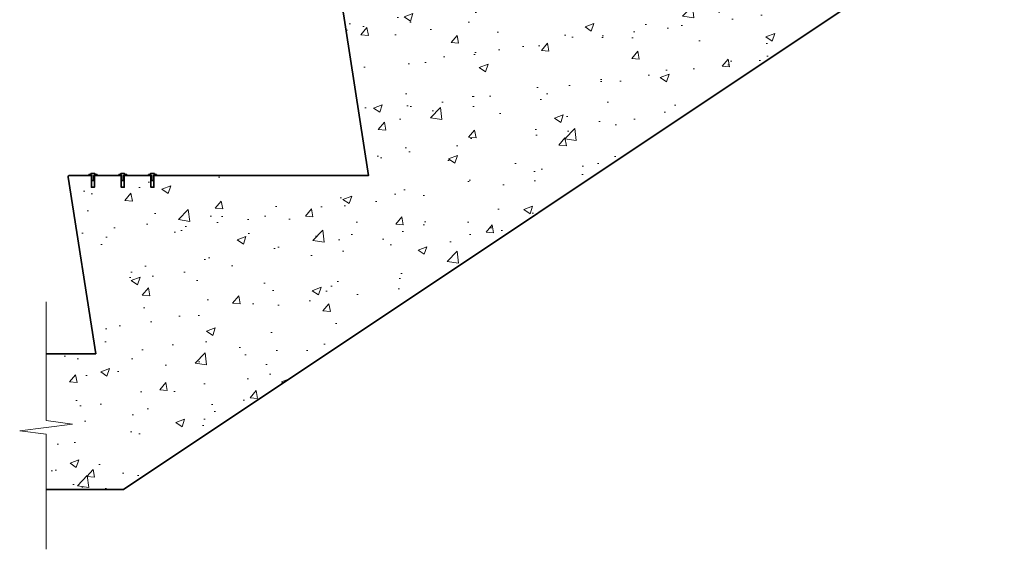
# Model space of a CAD drawing. Header units: millimetres. Extents: x -347 to 646, y -989 to 80.
# Tile 1 of 4: x -347 to 646, y -989 to -454. Entities that reach past the tile are written whole.
import ezdxf

# ---------------------------------------------------------------- set-up
doc = ezdxf.new("R2010")
doc.units = ezdxf.units.MM
for name, color, linetype, lineweight in [('FS-DETAIL', 3, 'Continuous', 35), ('FS-DETAIL-HATCH', 253, 'Continuous', 13), ('FS-DETAIL-THIN', 8, 'Continuous', 18)]:
    doc.layers.add(name, color=color, linetype=linetype, lineweight=lineweight)

# ---------------------------------------------------------------- blocks, each defined once
blk = doc.blocks.new('FS_SMI505')
at = {"layer": 'FS-DETAIL', "color": 0}
blk.add_lwpolyline([(-4, 0.9), (-2, 0.9), (-2, 1.8), (2, 1.8), (2, 0.9), (4, 0.9), (4, 0), (1, 0), (1, -5), (-1, -5), (-1, 0), (-4, 0)], close=True, dxfattribs=at)

msp = doc.modelspace()

# ---------------------------------------------------------------- hatches: boundary and pattern name
at = {"layer": 'FS-DETAIL-HATCH'}
h = msp.add_hatch(dxfattribs=at)
h.set_pattern_fill('AR-CONC', color=256, scale=0.5)
h.paths.add_polyline_path([(594.56, -370), (619.56, -370), (619.56, -314.28), (592.89, -310.89), (646.22, -304.11), (619.56, -300.72), (619.56, -251.5), (338.34, -251.5), (338.34, -251.52), (335.34, -251.52), (335.34, -259.52), (333.34, -259.52), (333.34, -251.52), (330.34, -251.52), (308.34, -251.5), (308.34, -251.52), (305.34, -251.52), (305.34, -259.52), (303.34, -259.52), (303.34, -251.52), (300.34, -251.52), (278.34, -251.5), (278.34, -251.52), (275.34, -251.52), (275.34, -259.52), (273.34, -259.52), (273.34, -251.52), (270.34, -251.52), (250.84, -251.5, 0.460546), (249.36, -253.23), (277.14, -431.5), (66.12, -431.5), (66.12, -431.52), (63.12, -431.52), (63.12, -439.52), (61.12, -439.52), (61.12, -431.52), (58.12, -431.52), (36.12, -431.5), (36.12, -431.52), (33.12, -431.52), (33.12, -439.52), (31.12, -439.52), (31.12, -431.52), (28.12, -431.52), (6.12, -431.5), (6.12, -431.52), (3.12, -431.52), (3.12, -439.52), (1.12, -439.52), (1.12, -431.52), (-1.88, -431.52), (-21.38, -431.5, 0.460546), (-22.86, -433.23), (4.92, -611.5), (-209.14, -611.5), (-209.14, -611.52), (-212.14, -611.52), (-212.14, -619.52), (-214.14, -619.52), (-214.14, -611.52), (-217.14, -611.52), (-239.14, -611.5), (-239.14, -611.52), (-242.14, -611.52), (-242.14, -619.52), (-244.14, -619.52), (-244.14, -611.52), (-247.14, -611.52), (-269.14, -611.5), (-269.14, -611.52), (-272.14, -611.52), (-272.14, -619.52), (-274.14, -619.52), (-274.14, -611.52), (-277.14, -611.52), (-296.64, -611.5, 0.460546), (-298.13, -613.23), (-270.35, -791.5), (-320.37, -791.5), (-320.37, -858.93), (-293.7, -862.32), (-347.03, -869.1), (-320.37, -872.49), (-320.37, -928.21), (-242.24, -928.21)])

# ---------------------------------------------------------------- linework, layer by layer
at = {"layer": 'FS-DETAIL', "flags": 128}
msp.add_lwpolyline([(-320.37, -928.21), (-242.24, -928.21), (594.56, -370), (619.56, -370)], dxfattribs=at)
msp.add_lwpolyline([(-320.37, -791.5), (-270.35, -791.5), (-298.13, -613.23, -0.460253), (-296.64, -611.5), (-274.64, -611.5), (-274.64, -623.52), (-271.64, -623.52), (-271.64, -611.5), (-244.64, -611.5), (-244.64, -623.52), (-241.64, -623.52), (-241.64, -611.5), (-214.64, -611.5), (-214.64, -623.52), (-211.64, -623.52), (-211.64, -611.5), (4.92, -611.5), (-22.86, -433.23, -0.460253)], format="xyb", dxfattribs=at)
at = {"layer": 'FS-DETAIL-THIN'}
msp.add_lwpolyline([(-320.37, -988.7), (-320.37, -872.49), (-347.03, -869.1), (-293.7, -862.32), (-320.37, -858.93), (-320.37, -739.08)], dxfattribs=at)

# ---------------------------------------------------------------- block references
for p in [(-273.14, -611.5), (-243.14, -611.5), (-213.14, -611.52)]:
    msp.add_blockref('FS_SMI505', p, dxfattribs=at)

doc.saveas('drawing.dxf')
